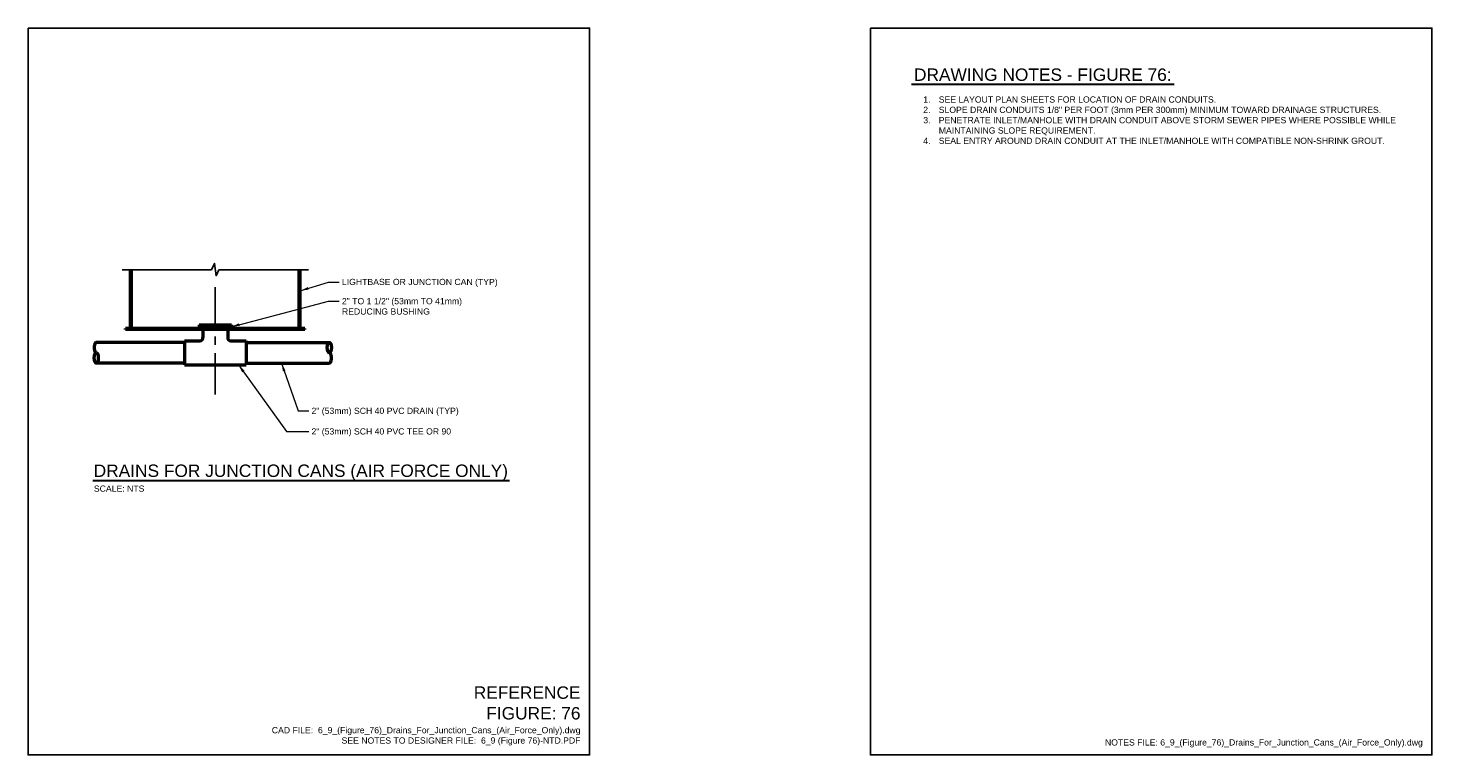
# Model space of a CAD drawing. Header units: inches. Extents: x 0 to 21.3, y 0 to 11.
import ezdxf
from ezdxf.enums import TextEntityAlignment as Align

# ---------------------------------------------------------------- set-up
doc = ezdxf.new("R2010")
doc.units = ezdxf.units.IN
doc.header["$LTSCALE"] = 0.5
doc.header["$MEASUREMENT"] = 0
doc.linetypes.add('CENTER', pattern=[2, 1.25, -0.25, 0.25, -0.25])
doc.layers.get('0').update_dxf_attribs({"linetype": 'CONTINUOUS', "lineweight": 35})
for name, color, linetype, lineweight in [('E-AFLD-JBOX', 23, 'CONTINUOUS', 50), ('G-ANNO-RDME', 5, 'CONTINUOUS', 18), ('P-STRM-PIPE', 163, 'STRAF', 50)]:
    doc.layers.add(name, color=color, linetype=linetype, lineweight=lineweight)
for name, color, linetype in [('G-ANNO-DIMS', 7, 'CONTINUOUS'), ('G-ANNO-SYMB', 6, 'CONTINUOUS'), ('G-ANNO-TEXT', 7, 'CONTINUOUS'), ('G-ANNO-TTLB', 7, 'CONTINUOUS')]:
    doc.layers.add(name, color=color, linetype=linetype)
doc.styles.add('00-E-TITLE-1_1', font='arial.ttf', dxfattribs={"height": 0.1875})
doc.styles.add('01-E-BLDG-1_1', font='arial.ttf', dxfattribs={"height": 0.09375})
doc.styles.add('ARIAL', font='arial.ttf')
doc.linetypes.add('STRAF', pattern='A,1.25,-0.25,["SD",ARIAL,S=0.125,R=0,X=-0.1,Y=-0.06],-0.25', length=1.75)
doc.dimstyles.new('01-E-BLDG-1_1', dxfattribs={"dimtxt": 0.09375, "dimasz": 0.125, "dimexe": 0.0625, "dimexo": 0.0625, "dimgap": 0.0625, "dimtad": 1, "dimdec": 4, "dimzin": 3, "dimdsep": 46, "dimlunit": 4, "dimtxsty": '01-E-BLDG-1_1', "dimcen": 0.0625, "dimclrd": 1, "dimclre": 1, "dimclrt": 256, "dimazin": 0, "dimtfac": 1, "dimtdec": 4, "dimtmove": 1, "dimatfit": 3, "dimfxl": 1, "dimfrac": 2, "dimtolj": 1, "dimtzin": 3, "dimlwd": 0, "dimlwe": 0, "dimarcsym": 0})

# ---------------------------------------------------------------- blocks, each defined once
blk = doc.blocks.new('G-DBRK')
at = {"color": 0, "linetype": 'ByBlock', "lineweight": -2}
blk.add_ellipse((0, -0.25), major_axis=(0, -0.25), ratio=0.4, dxfattribs=at)
blk.add_ellipse((0, -0.75), major_axis=(0, -0.25), ratio=0.4, start_param=0, end_param=3.141593, dxfattribs=at)
blk = doc.blocks.new('BREAK')
at = {"color": 0, "linetype": 'Continuous', "flags": 128}
blk.add_lwpolyline([(0, 0), (0.046625, 0.097375), (0.069125, -0.090125), (0.112375, 0)], dxfattribs=at)

msp = doc.modelspace()

# ---------------------------------------------------------------- linework, layer by layer
at = {"layer": 'E-AFLD-JBOX'}
for p, q in [((1.548, 6.455), (1.548, 7.342)), ((1.565, 6.455), (1.565, 7.342)), ((4.104, 6.455), (4.104, 7.342)), ((4.121, 6.455), (4.121, 7.342)), ((4.191, 6.455), (1.477, 6.455)), ((1.477, 6.438), (1.477, 6.455)), ((4.191, 6.438), (1.477, 6.438)), ((4.191, 6.438), (4.191, 6.455))]:
    msp.add_line(p, q, dxfattribs=at)
at = {"layer": 'G-ANNO-DIMS', "linetype": 'CENTER'}
msp.add_line((2.834, 7.08), (2.834, 5.378), dxfattribs=at)
at = {"layer": 'G-ANNO-SYMB'}
for p, q in [((1.423, 7.342), (2.776, 7.342)), ((2.834, 7.342), (2.835, 7.342)), ((2.889, 7.342), (4.246, 7.342))]:
    msp.add_line(p, q, dxfattribs=at)
at = {"layer": 'G-ANNO-TEXT', "linetype": 'Continuous', "lineweight": 30}
for p, q in [((13.371, 10.149), (17.347, 10.149)), ((0.979, 4.155), (7.287, 4.155))]:
    msp.add_line(p, q, dxfattribs=at)
at = {"layer": 'G-ANNO-TTLB'}
for points in [[(0, 11), (8.5, 11), (8.5, 0), (0, 0)], [(12.75, 11), (21.25, 11), (21.25, 0), (12.75, 0)]]:
    msp.add_lwpolyline(points, close=True, dxfattribs=at)
at = {"layer": 'P-STRM-PIPE', "linetype": 'Continuous'}
for p, q in [((2.592, 6.508), (3.077, 6.508)), ((2.592, 6.508), (2.592, 6.455)), ((2.647, 6.438), (2.647, 6.315)), ((2.74, 6.508), (2.74, 6.455)), ((2.931, 6.508), (2.931, 6.455)), ((3.022, 6.438), (3.022, 6.315)), ((3.077, 6.508), (3.077, 6.455)), ((2.366, 6.242), (1.032, 6.242)), ((2.366, 6.268), (2.6, 6.268)), ((2.366, 6.268), (2.366, 5.904)), ((3.069, 6.268), (3.303, 6.268)), ((3.303, 6.268), (3.303, 5.904)), ((3.303, 6.242), (4.561, 6.242)), ((2.366, 5.93), (1.032, 5.93)), ((2.366, 5.904), (3.303, 5.904)), ((3.303, 5.93), (4.561, 5.93))]:
    msp.add_line(p, q, dxfattribs=at)
for centre, start, end in [((2.6, 6.315), 270, 0), ((3.069, 6.315), 180, 270)]:
    msp.add_arc(centre, 0.0469, start, end, dxfattribs=at)

# ---------------------------------------------------------------- block references
at = {"layer": 'G-ANNO-SYMB'}
msp.add_blockref('BREAK', (2.776, 7.342), dxfattribs=at)
at = {"layer": 'P-STRM-PIPE', "linetype": 'Continuous', "xscale": 0.3125, "yscale": 0.3125, "zscale": 0.3125, "rotation": 180}
msp.add_blockref('G-DBRK', (1.032, 5.93), dxfattribs=at)
at = {"layer": 'P-STRM-PIPE', "linetype": 'Continuous', "xscale": 0.3125, "yscale": 0.3125, "zscale": 0.3125}
msp.add_blockref('G-DBRK', (4.561, 6.242), dxfattribs=at)

# ---------------------------------------------------------------- texts
at = {"layer": 'G-ANNO-RDME', "attachment_point": 9, "rotation": 0}
for s, insert, char_height, width, style in [('REFERENCE FIGURE: 76', (8.362, 0.534), 0.1875, 1.66014, '00-E-TITLE-1_1'), ('CAD FILE:  6_9_(Figure_76)_Drains_For_Junction_Cans_(Air_Force_Only).dwg\\PSEE NOTES TO DESIGNER FILE:  6_9 (Figure 76)-NTD.PDF', (8.362, 0.143), 0.09375, 5.16686, '01-E-BLDG-1_1')]:
    msp.add_mtext(s, dxfattribs=dict(at, insert=insert, char_height=char_height, width=width, style=style))
at = {"layer": 'G-ANNO-RDME', "insert": (21.112, 0.114), "char_height": 0.09375, "width": 7.02645, "attachment_point": 9, "style": '01-E-BLDG-1_1'}
msp.add_mtext('NOTES FILE: 6_9_(Figure_76)_Drains_For_Junction_Cans_(Air_Force_Only).dwg', dxfattribs=at)
at = {"layer": 'G-ANNO-TEXT'}
for s, style, p in [('DRAWING NOTES - FIGURE 76:', '00-E-TITLE-1_1', (13.41, 10.145)), ('DRAINS FOR JUNCTION CANS (AIR FORCE ONLY)', 'ARIAL', (0.993, 4.151))]:
    msp.add_text(s, height=0.1875, dxfattribs=dict(at, style=style)).set_placement(p, align=Align.BOTTOM_LEFT)
at = {"layer": 'G-ANNO-TEXT', "style": '01-E-BLDG-1_1'}
msp.add_text('SCALE: NTS', height=0.0938, dxfattribs=at).set_placement((0.996, 4.077), align=Align.TOP_LEFT)
at = {"layer": 'G-ANNO-TEXT', "insert": (13.41, 9.966), "char_height": 0.09375, "width": 7.42379, "attachment_point": 1, "style": '01-E-BLDG-1_1'}
msp.add_mtext('\\pi-0.23438,l0.375;1.^ISEE LAYOUT PLAN SHEETS FOR LOCATION OF DRAIN CONDUITS.\\P2.^ISLOPE DRAIN CONDUITS 1/8" PER FOOT (3mm PER 300mm) MINIMUM TOWARD DRAINAGE STRUCTURES.\\P3.^IPENETRATE INLET/MANHOLE WITH DRAIN CONDUIT ABOVE STORM SEWER PIPES WHERE POSSIBLE WHILE MAINTAINING SLOPE REQUIREMENT.\\P4.^ISEAL ENTRY AROUND DRAIN CONDUIT AT THE INLET/MANHOLE WITH COMPATIBLE NON-SHRINK GROUT.', dxfattribs=at)
at = {"layer": 'G-ANNO-TEXT', "char_height": 0.09375, "attachment_point": 1, "rotation": 360, "style": '01-E-BLDG-1_1'}
for s, insert, width in [('\\A1;LIGHTBASE OR JUNCTION CAN (TYP)', (4.751, 7.205), 2.70029), ('\\A1;2" TO 1 1/2" (53mm TO 41mm) REDUCING BUSHING', (4.751, 6.914), 1.86251), ('\\A1;2" (53mm) SCH 40 PVC DRAIN (TYP)', (4.29, 5.254), 2.70029), ('\\A1;2" (53mm) SCH 40 PVC TEE OR 90', (4.29, 4.943), 2.60806)]:
    msp.add_mtext(s, dxfattribs=dict(at, insert=insert, width=width))

# ---------------------------------------------------------------- leaders
at = {"layer": 'G-ANNO-TEXT'}
for points in [[(4.121, 7.024), (4.547, 7.157), (4.709, 7.157)], [(3.077, 6.481), (4.547, 6.865), (4.709, 6.865)], [(3.185, 5.904), (3.912, 4.895), (4.248, 4.895)], [(3.836, 5.93), (4.086, 5.206), (4.248, 5.206)]]:
    msp.add_leader(points, dimstyle='01-E-BLDG-1_1', dxfattribs=at)

doc.saveas('drawing.dxf')
